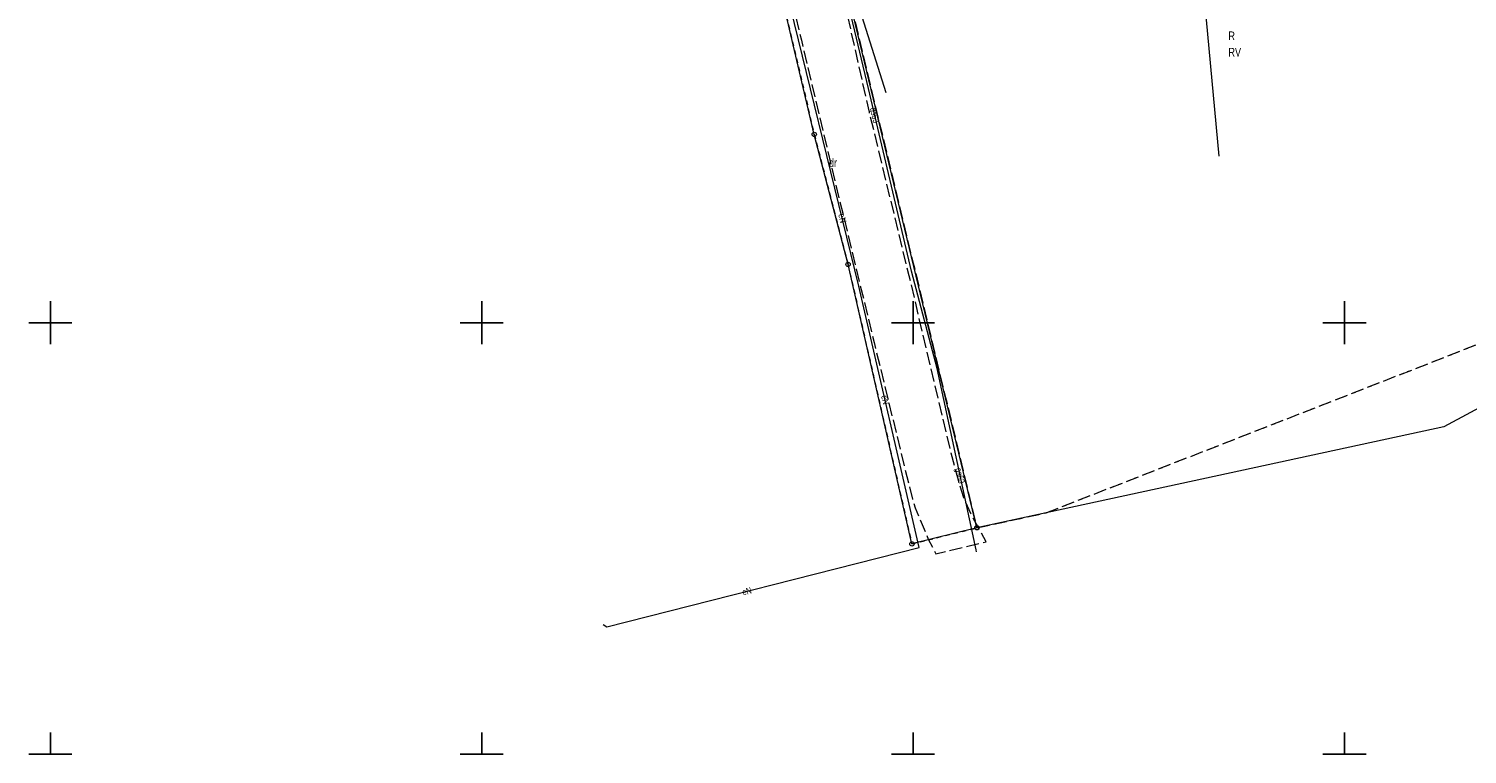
# Model space of a CAD drawing. Header units: metres. Extents: x 6492398 to 6493205, y 6023748 to 6024005.
# Tile 2 of 8: x 6492698 to 6492864, y 6023750 to 6023834. Entities that reach past the tile are written whole.
import ezdxf
from ezdxf.enums import TextEntityAlignment as Align

# ---------------------------------------------------------------- set-up
doc = ezdxf.new("R2010")
doc.units = ezdxf.units.M
for name, pattern in [('1.5_0.5', [2, 1.5, -0.5]), ('219-500', [0]), ('egkk-500', [2, 1.5, -0.5]), ('egug-500', [1, 0.5, -0.5])]:
    doc.linetypes.add(name, pattern=pattern)
doc.layers.get('0').update_dxf_attribs({"color": 2, "lineweight": 5})
doc.styles.get("Standard").update_dxf_attribs({"font": 'Working1250', "width": 0.75})

# ---------------------------------------------------------------- blocks, each defined once
blk = doc.blocks.new('203')
at = {"linetype": 'Continuous', "lineweight": 0}
h = blk.add_hatch(color=0, dxfattribs=at)
edge = h.paths.add_edge_path()
edge.add_arc((0, 0), 0.045, 0, 360)
blk = doc.blocks.new('202')
at = {"color": 0, "linetype": 'Continuous', "lineweight": 0}
blk.add_circle((0, 0), 0.25, dxfattribs=at)
blk = doc.blocks.new('RAMKA500K')
at = {"color": 0}
for p, q in [((0, 47.5), (0, 52.5)), ((50, 47.5), (50, 52.5)), ((300, 47.5), (300, 52.5)), ((350, 47.5), (350, 52.5)), ((400, 47.5), (400, 52.5)), ((0, 50), (2.5, 50)), ((47.5, 50), (52.5, 50)), ((297.5, 50), (302.5, 50)), ((347.5, 50), (352.5, 50)), ((397.5, 50), (400, 50)), ((0, 0), (0, 2.5)), ((50, 0), (50, 2.5)), ((300, 0), (300, 2.5)), ((350, 0), (350, 2.5)), ((400, 0), (400, 2.5)), ((0, 0), (2.5, 0)), ((47.5, 0), (52.5, 0)), ((297.5, 0), (302.5, 0)), ((347.5, 0), (352.5, 0)), ((397.5, 0), (400, 0))]:
    blk.add_line(p, q, dxfattribs=at)

msp = doc.modelspace()

# ---------------------------------------------------------------- linework, layer by layer
at = {"layer": '217-kontur klasyfikacyjny', "color": 92, "linetype": 'egkk-500', "lineweight": 18, "flags": 128}
for points in [[(6492788.12, 6023856.24), (6492807.4, 6023776.24)], [(6492815.41, 6023777.97), (6492874.96, 6023801.22)], [(6492807.4, 6023776.24), (6492815.41, 6023777.97)]]:
    msp.add_lwpolyline(points, dxfattribs=at)
at = {"layer": '218-kontur użytku gruntowego', "color": 3, "linetype": 'egug-500', "lineweight": 18, "flags": 128}
for points in [[(6492788.12, 6023856.24), (6492807.4, 6023776.24)], [(6492783.97, 6023841.32), (6492788.55, 6023821.83)], [(6492788.55, 6023821.83), (6492792.46, 6023806.76)], [(6492792.46, 6023806.76), (6492799.86, 6023774.37)], [(6492815.41, 6023777.97), (6492874.96, 6023801.22)], [(6492807.4, 6023776.24), (6492815.41, 6023777.97)], [(6492799.86, 6023774.37), (6492807.4, 6023776.24)]]:
    msp.add_lwpolyline(points, dxfattribs=at)
at = {"layer": '219-działka ewidencyjna', "color": 7, "linetype": '219-500', "lineweight": 18, "flags": 128}
for points in [[(6492807.4, 6023776.24), (6492788.12, 6023856.24)], [(6492788.55, 6023821.83), (6492783.97, 6023841.32)], [(6492792.46, 6023806.76), (6492788.55, 6023821.83)], [(6492799.86, 6023774.37), (6492792.46, 6023806.76)], [(6492872.36, 6023793.79), (6492861.52, 6023787.94)], [(6492861.52, 6023787.94), (6492807.4, 6023776.24)], [(6492807.4, 6023776.24), (6492799.86, 6023774.37)]]:
    msp.add_lwpolyline(points, dxfattribs=at)
at = {"layer": 'jezdnia', "color": 7, "linetype": '1.5_0.5', "lineweight": 18, "flags": 128}
msp.add_lwpolyline([(6492777.81, 6023892.7), (6492779.09, 6023881.82), (6492781.18, 6023861), (6492780.47, 6023860.89), (6492779.77, 6023860.6), (6492781.83, 6023851.57), (6492782.35, 6023851.74), (6492787.05, 6023832.75), (6492791.46, 6023814.28), (6492795.48, 6023797.72), (6492799.92, 6023779.56), (6492800.26, 6023778.57), (6492801.74, 6023774.93), (6492802.63, 6023773.22), (6492808.47, 6023774.61), (6492806.68, 6023777.89), (6492805.88, 6023779.7), (6492805.3, 6023781.59), (6492804.43, 6023784.87), (6492799.55, 6023805.44), (6492794.94, 6023824.39), (6492791.22, 6023840.94), (6492787.87, 6023854.59), (6492787.01, 6023863.55), (6492784.4, 6023888.55)], dxfattribs=at)
at = {"layer": 'przewód elektroenergetyczny podziemny', "color": 1, "linetype": 'CONTINUOUS', "lineweight": 18, "flags": 128}
for points in [[(6492791.05, 6023845.05), (6492796.83, 6023826.7)], [(6492764.07, 6023765.05), (6492764.49, 6023764.76), (6492800.72, 6023773.95), (6492793.73, 6023804.23), (6492784.42, 6023842.28), (6492783.86, 6023842.24)]]:
    msp.add_lwpolyline(points, dxfattribs=at)
at = {"layer": 'przewód gazowy', "color": 52, "linetype": 'CONTINUOUS', "lineweight": 18, "flags": 128}
msp.add_lwpolyline([(6492807.37, 6023773.45), (6492807.31, 6023773.67), (6492802.78, 6023794.69), (6492799.83, 6023805.96), (6492794.82, 6023827.16), (6492790.25, 6023846.45), (6492787.91, 6023856.11), (6492785, 6023878.34), (6492783.94, 6023888.22), (6492786.93, 6023891.15), (6492786.67, 6023897.52), (6492783.36, 6023901.75), (6492781.15, 6023903.09), (6492780.92, 6023905.33), (6492782.54, 6023906.17), (6492781.3, 6023917.5), (6492779.55, 6023932.99), (6492778.28, 6023945.42), (6492778.23, 6023945.92), (6492778.18, 6023946.38), (6492777.55, 6023950.32)], dxfattribs=at)
at = {"layer": 'przewód specjalny', "color": 7, "linetype": 'CONTINUOUS', "lineweight": 18, "flags": 128}
msp.add_lwpolyline([(6492897.91, 6023865.61), (6492858.06, 6023856.88), (6492828.87, 6023857.13), (6492832.98, 6023845.97), (6492835.46, 6023819.32)], dxfattribs=at)

# ---------------------------------------------------------------- block references
at = {"layer": '202-punkt graniczny', "color": 7, "linetype": 'CONTINUOUS', "lineweight": 18}
for p in [(6492788.55, 6023821.83), (6492792.46, 6023806.76), (6492807.4, 6023776.24), (6492799.86, 6023774.37)]:
    msp.add_blockref('202', p, dxfattribs=at)
at = {"layer": '203-punkt graniczny', "color": 7, "linetype": 'CONTINUOUS', "lineweight": 18}
msp.add_blockref('203', (6492861.52, 6023787.94), dxfattribs=at)
at = {"layer": 'Wstawianie ramki sekcyjnej z opisem', "color": 7, "linetype": 'CONTINUOUS', "lineweight": 13}
for p in [(6492400, 6023750), (6492800, 6023750)]:
    msp.add_blockref('RAMKA500K', p, dxfattribs=at)

# ---------------------------------------------------------------- texts
at = {"layer": '209-oznaczenie konturu klasyfikacyjnego', "color": 92, "linetype": 'CONTINUOUS', "lineweight": 18, "width": 0.79}
msp.add_text('RV', height=1, dxfattribs=at).set_placement((6492836.55, 6023831.85), align=Align.TOP_LEFT)
at = {"layer": '210-oznaczenie konturu użytku gruntowego', "color": 3, "linetype": 'CONTINUOUS', "lineweight": 18, "width": 0.79}
for s, p in [('R', (6492836.55, 6023832.75)), ('dr', (6492790.25, 6023818.04))]:
    msp.add_text(s, height=1, dxfattribs=at).set_placement(p)
at = {"layer": 'przewód elektroenergetyczny podziemny-Atr1', "color": 1, "width": 0.667}
for rotation, p in [(-75.439, (6492791.68, 6023812.63)), (-76.201, (6492796.65, 6023791.59)), (15.04, (6492780.22, 6023768.75))]:
    msp.add_text('eN', height=0.75, rotation=rotation, dxfattribs=at).set_placement(p, align=Align.MIDDLE_LEFT)
at = {"layer": 'przewód gazowy-Atr1', "color": 52, "width": 0.667}
for rotation, p in [(283.296, (6492795.35, 6023824.93)), (282.162, (6492805.26, 6023783.17))]:
    msp.add_text('gs63', height=0.75, rotation=rotation, dxfattribs=at).set_placement(p, align=Align.MIDDLE_LEFT)

doc.saveas('drawing.dxf')
